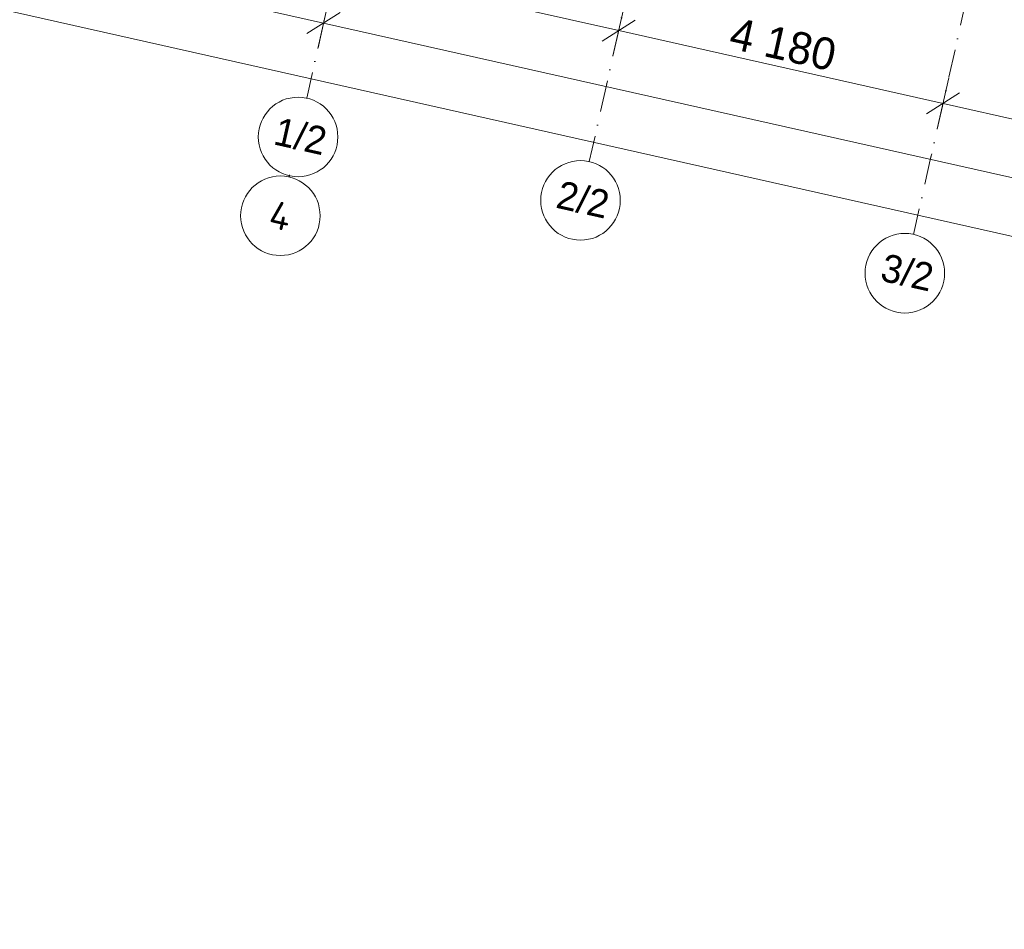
# Model space of a CAD drawing. Header units: millimetres. Extents: x -7218036 to -6934485, y 6013857 to 6210136.
# Tile 4 of 214: x -7190922 to -7178542, y 6119838 to 6131272. Entities that reach past the tile are written whole.
import ezdxf
from ezdxf.enums import TextEntityAlignment as Align

# ---------------------------------------------------------------- set-up
doc = ezdxf.new("R2010")
doc.units = ezdxf.units.MM
doc.header["$MEASUREMENT"] = 0
doc.linetypes.add('Штрихпунктирная', pattern=[670.277762, 352.777767, -176.388884, 0, -141.111112])
doc.layers.add('АР-Чертеж-Оси габаритные.АР', color=7, linetype='Continuous')
doc.layers.add('АР-Чертеж-Оси_Осевые размеры.АР', color=7, linetype='Continuous')
for name, color, linetype, lineweight in [('АР-Чертеж-Оси габаритные.АР_Ном._пера__120', 7, 'Continuous', 0), ('АР-Чертеж-Оси_Осевые размеры.АР_Ном._пера__1', 7, 'Continuous', 0), ('АР-Чертеж-Оси_Осевые размеры.АР_Ном._пера__120', 7, 'Continuous', 0)]:
    doc.layers.add(name, color=color, linetype=linetype, lineweight=lineweight)
doc.styles.add('РЎР“Р•РќР•Р\xa0Р\x98Р\xa0_РЎРўР\x98Р›Р¬_1', font='GOTHIC.TTF')
doc.styles.add('РЎР“Р•РќР•Р\xa0Р\x98Р\xa0_РЎРўР\x98Р›Р¬_6', font='isocpeur.ttf')
doc.dimstyles.new('СГЕНЕРИР_СТИЛЬ__1', dxfattribs={"dimtxt": 400, "dimasz": 332.5, "dimexe": 0.18, "dimexo": 0.0625, "dimgap": 0, "dimtad": 1, "dimdec": 0, "dimzin": 0, "dimdsep": 46, "dimtxsty": 'РЎР“Р•РќР•Р\xa0Р\x98Р\xa0_РЎРўР\x98Р›Р¬_1', "dimblk": 'ARROWHEAD_6', "dimblk1": 'ARROWHEAD_6', "dimblk2": 'ARROWHEAD_6', "dimcen": 0.09, "dimse1": 1, "dimse2": 1, "dimclrd": 7, "dimclre": 7, "dimclrt": 7, "dimazin": 0, "dimtfac": 1, "dimtdec": 4, "dimtmove": 0, "dimatfit": 3, "dimfxl": 1, "dimtolj": 1, "dimtzin": 0, "dimarcsym": 0})
doc.dimstyles.new('СГЕНЕРИР_СТИЛЬ__2', dxfattribs={"dimtxt": 400, "dimasz": 332.5, "dimexe": 0.18, "dimexo": 0.0625, "dimgap": 0, "dimtad": 1, "dimdec": 0, "dimzin": 0, "dimdsep": 46, "dimtxsty": 'РЎР“Р•РќР•Р\xa0Р\x98Р\xa0_РЎРўР\x98Р›Р¬_1', "dimblk": 'ARROWHEAD_6', "dimblk1": 'ARROWHEAD_6', "dimblk2": 'ARROWHEAD_6', "dimcen": 0.09, "dimse1": 1, "dimse2": 1, "dimclrd": 7, "dimclre": 7, "dimclrt": 7, "dimazin": 0, "dimtfac": 1, "dimtdec": 4, "dimtmove": 2, "dimatfit": 3, "dimfxl": 1, "dimtolj": 1, "dimtzin": 0, "dimarcsym": 0})

# ---------------------------------------------------------------- blocks, each defined once
blk = doc.blocks.new('Стандартный Маркер Сетки[15]_6', base_point=(-7182312, 6152552))
at = {"layer": 'АР-Чертеж-Оси_Осевые размеры.АР_Ном._пера__120', "color": 7, "linetype": 'Штрихпунктирная', "lineweight": 0}
for p, q in [((-7182531, 6151576), (-7187094, 6131262)), ((-7187094, 6131262), (-7187313, 6130286))]:
    blk.add_line(p, q, dxfattribs=at)
at = {"layer": 'АР-Чертеж-Оси_Осевые размеры.АР_Ном._пера__120', "color": 7, "linetype": 'Continuous', "lineweight": 0}
blk.add_circle((-7187422, 6129798), 500, dxfattribs=at)
at = {"layer": 'АР-Чертеж-Оси_Осевые размеры.АР_Ном._пера__120', "color": 7, "linetype": 'Штрихпунктирная', "lineweight": 0}
blk.add_point((-7187094, 6131262), dxfattribs=at)
blk.add_point((-7187094, 6131262), dxfattribs=at)
at = {"layer": 'АР-Чертеж-Оси_Осевые размеры.АР_Ном._пера__120', "color": 7, "lineweight": 0, "style": 'РЎР“Р•РќР•Р\xa0Р\x98Р\xa0_РЎРўР\x98Р›Р¬_1'}
blk.add_attdef('AC_MarkerText_1', text='', height=350, rotation=347.3417, dxfattribs=at).set_placement((-7187353, 6129979), align=Align.TOP_CENTER)
blk = doc.blocks.new('Стандартный Маркер Сетки[18]_6', base_point=(-7174682, 6150838))
at = {"layer": 'АР-Чертеж-Оси_Осевые размеры.АР_Ном._пера__120', "color": 7, "linetype": 'Штрихпунктирная', "lineweight": 0}
for p, q in [((-7174901, 6149863), (-7179464, 6129548)), ((-7179464, 6129548), (-7179683, 6128573))]:
    blk.add_line(p, q, dxfattribs=at)
at = {"layer": 'АР-Чертеж-Оси_Осевые размеры.АР_Ном._пера__120', "color": 7, "linetype": 'Continuous', "lineweight": 0}
blk.add_circle((-7179793, 6128085), 500, dxfattribs=at)
at = {"layer": 'АР-Чертеж-Оси_Осевые размеры.АР_Ном._пера__120', "color": 7, "linetype": 'Штрихпунктирная', "lineweight": 0}
blk.add_point((-7179464, 6129548), dxfattribs=at)
blk.add_point((-7179464, 6129548), dxfattribs=at)
at = {"layer": 'АР-Чертеж-Оси_Осевые размеры.АР_Ном._пера__120', "color": 7, "lineweight": 0, "style": 'РЎР“Р•РќР•Р\xa0Р\x98Р\xa0_РЎРўР\x98Р›Р¬_1'}
blk.add_attdef('AC_MarkerText_1', text='', height=350, rotation=347.3417, dxfattribs=at).set_placement((-7179723, 6128266), align=Align.TOP_CENTER)
blk = doc.blocks.new('Стандартный Маркер Сетки[22]_6', base_point=(-7187530, 6129321))
at = {"layer": 'АР-Чертеж-Оси габаритные.АР_Ном._пера__120', "color": 7, "linetype": 'Штрихпунктирная', "lineweight": 0}
for q in [(-7187535, 6129296), (-7187530, 6129321), (-7187533, 6129308)]:
    blk.add_line((-7187533, 6129308), q, dxfattribs=at)
at = {"layer": 'АР-Чертеж-Оси габаритные.АР_Ном._пера__120', "color": 7, "linetype": 'Continuous', "lineweight": 0}
blk.add_circle((-7187645, 6128808), 500, dxfattribs=at)
at = {"layer": 'АР-Чертеж-Оси габаритные.АР_Ном._пера__120', "color": 7, "linetype": 'Штрихпунктирная', "lineweight": 0}
blk.add_point((-7187533, 6129308), dxfattribs=at)
blk.add_point((-7187533, 6129308), dxfattribs=at)
at = {"layer": 'АР-Чертеж-Оси габаритные.АР_Ном._пера__120', "color": 7, "lineweight": 0, "style": 'РЎР“Р•РќР•Р\xa0Р\x98Р\xa0_РЎРўР\x98Р›Р¬_6'}
blk.add_attdef('AC_MarkerText_1', text='', height=350, rotation=347.3417, dxfattribs=at).set_placement((-7187607, 6128979), align=Align.TOP_CENTER)
blk = doc.blocks.new('Стандартный Маркер Сетки[25]_6', base_point=(-7178761, 6151754))
at = {"layer": 'АР-Чертеж-Оси_Осевые размеры.АР_Ном._пера__120', "color": 7, "linetype": 'Штрихпунктирная', "lineweight": 0}
for p, q in [((-7178980, 6150779), (-7183542, 6130464)), ((-7183542, 6130464), (-7183761, 6129489))]:
    blk.add_line(p, q, dxfattribs=at)
at = {"layer": 'АР-Чертеж-Оси_Осевые размеры.АР_Ном._пера__120', "color": 7, "linetype": 'Continuous', "lineweight": 0}
blk.add_circle((-7183871, 6129001), 500, dxfattribs=at)
at = {"layer": 'АР-Чертеж-Оси_Осевые размеры.АР_Ном._пера__120', "color": 7, "linetype": 'Штрихпунктирная', "lineweight": 0}
blk.add_point((-7183542, 6130464), dxfattribs=at)
blk.add_point((-7183542, 6130464), dxfattribs=at)
at = {"layer": 'АР-Чертеж-Оси_Осевые размеры.АР_Ном._пера__120', "color": 7, "lineweight": 0, "style": 'РЎР“Р•РќР•Р\xa0Р\x98Р\xa0_РЎРўР\x98Р›Р¬_1'}
blk.add_attdef('AC_MarkerText_1', text='', height=350, rotation=347.3417, dxfattribs=at).set_placement((-7183801, 6129182), align=Align.TOP_CENTER)
blk = doc.blocks.new('Стандартный Маркер Сетки[30]_6', base_point=(-7182312, 6152552))
at = {"layer": 'АР-Чертеж-Оси_Осевые размеры.АР_Ном._пера__120', "color": 7, "linetype": 'Штрихпунктирная', "lineweight": 0}
for p, q in [((-7182531, 6151576), (-7187094, 6131262)), ((-7187094, 6131262), (-7187313, 6130286))]:
    blk.add_line(p, q, dxfattribs=at)
at = {"layer": 'АР-Чертеж-Оси_Осевые размеры.АР_Ном._пера__120', "color": 7, "linetype": 'Continuous', "lineweight": 0}
blk.add_circle((-7187422, 6129798), 500, dxfattribs=at)
at = {"layer": 'АР-Чертеж-Оси_Осевые размеры.АР_Ном._пера__120', "color": 7, "linetype": 'Штрихпунктирная', "lineweight": 0}
blk.add_point((-7187094, 6131262), dxfattribs=at)
blk.add_point((-7187094, 6131262), dxfattribs=at)
at = {"layer": 'АР-Чертеж-Оси_Осевые размеры.АР_Ном._пера__120', "color": 7, "lineweight": 0, "style": 'РЎР“Р•РќР•Р\xa0Р\x98Р\xa0_РЎРўР\x98Р›Р¬_1'}
blk.add_attdef('AC_MarkerText_1', text='', height=350, rotation=347.3417, dxfattribs=at).set_placement((-7187353, 6129979), align=Align.TOP_CENTER)
blk = doc.blocks.new('Стандартный Маркер Сетки[33]_6', base_point=(-7182312, 6152552))
at = {"layer": 'АР-Чертеж-Оси_Осевые размеры.АР_Ном._пера__120', "color": 7, "linetype": 'Штрихпунктирная', "lineweight": 0}
for p, q in [((-7182531, 6151576), (-7187094, 6131262)), ((-7187094, 6131262), (-7187313, 6130286))]:
    blk.add_line(p, q, dxfattribs=at)
at = {"layer": 'АР-Чертеж-Оси_Осевые размеры.АР_Ном._пера__120', "color": 7, "linetype": 'Continuous', "lineweight": 0}
blk.add_circle((-7187422, 6129798), 500, dxfattribs=at)
at = {"layer": 'АР-Чертеж-Оси_Осевые размеры.АР_Ном._пера__120', "color": 7, "linetype": 'Штрихпунктирная', "lineweight": 0}
blk.add_point((-7187094, 6131262), dxfattribs=at)
blk.add_point((-7187094, 6131262), dxfattribs=at)
at = {"layer": 'АР-Чертеж-Оси_Осевые размеры.АР_Ном._пера__120', "color": 7, "lineweight": 0, "style": 'РЎР“Р•РќР•Р\xa0Р\x98Р\xa0_РЎРўР\x98Р›Р¬_1'}
blk.add_attdef('AC_MarkerText_1', text='', height=350, rotation=347.3417, dxfattribs=at).set_placement((-7187353, 6129979), align=Align.TOP_CENTER)
blk = doc.blocks.new('Стандартный Маркер Сетки[34]_6', base_point=(-7182312, 6152552))
at = {"layer": 'АР-Чертеж-Оси_Осевые размеры.АР_Ном._пера__120', "color": 7, "linetype": 'Штрихпунктирная', "lineweight": 0}
for p, q in [((-7182531, 6151576), (-7187094, 6131262)), ((-7187094, 6131262), (-7187313, 6130286))]:
    blk.add_line(p, q, dxfattribs=at)
at = {"layer": 'АР-Чертеж-Оси_Осевые размеры.АР_Ном._пера__120', "color": 7, "linetype": 'Continuous', "lineweight": 0}
blk.add_circle((-7187422, 6129798), 500, dxfattribs=at)
at = {"layer": 'АР-Чертеж-Оси_Осевые размеры.АР_Ном._пера__120', "color": 7, "linetype": 'Штрихпунктирная', "lineweight": 0}
blk.add_point((-7187094, 6131262), dxfattribs=at)
blk.add_point((-7187094, 6131262), dxfattribs=at)
at = {"layer": 'АР-Чертеж-Оси_Осевые размеры.АР_Ном._пера__120', "color": 7, "lineweight": 0, "style": 'РЎР“Р•РќР•Р\xa0Р\x98Р\xa0_РЎРўР\x98Р›Р¬_1'}
blk.add_attdef('AC_MarkerText_1', text='', height=350, rotation=347.3417, dxfattribs=at).set_placement((-7187353, 6129979), align=Align.TOP_CENTER)
blk = doc.blocks.new('Стандартный Маркер Сетки[135]_6', base_point=(-7182312, 6152552))
at = {"layer": 'АР-Чертеж-Оси_Осевые размеры.АР_Ном._пера__120', "color": 7, "linetype": 'Штрихпунктирная', "lineweight": 0}
for p, q in [((-7182531, 6151576), (-7187094, 6131262)), ((-7187094, 6131262), (-7187313, 6130286))]:
    blk.add_line(p, q, dxfattribs=at)
at = {"layer": 'АР-Чертеж-Оси_Осевые размеры.АР_Ном._пера__120', "color": 7, "linetype": 'Continuous', "lineweight": 0}
blk.add_circle((-7187422, 6129798), 500, dxfattribs=at)
at = {"layer": 'АР-Чертеж-Оси_Осевые размеры.АР_Ном._пера__120', "color": 7, "linetype": 'Штрихпунктирная', "lineweight": 0}
blk.add_point((-7187094, 6131262), dxfattribs=at)
blk.add_point((-7187094, 6131262), dxfattribs=at)
at = {"layer": 'АР-Чертеж-Оси_Осевые размеры.АР_Ном._пера__120', "color": 7, "lineweight": 0, "style": 'РЎР“Р•РќР•Р\xa0Р\x98Р\xa0_РЎРўР\x98Р›Р¬_1'}
blk.add_attdef('AC_MarkerText_1', text='', height=350, rotation=347.3417, dxfattribs=at).set_placement((-7187353, 6129979), align=Align.TOP_CENTER)
blk = doc.blocks.new('Стандартный Маркер Сетки[138]_6', base_point=(-7174682, 6150838))
at = {"layer": 'АР-Чертеж-Оси_Осевые размеры.АР_Ном._пера__120', "color": 7, "linetype": 'Штрихпунктирная', "lineweight": 0}
for p, q in [((-7174901, 6149863), (-7179464, 6129548)), ((-7179464, 6129548), (-7179683, 6128573))]:
    blk.add_line(p, q, dxfattribs=at)
at = {"layer": 'АР-Чертеж-Оси_Осевые размеры.АР_Ном._пера__120', "color": 7, "linetype": 'Continuous', "lineweight": 0}
blk.add_circle((-7179793, 6128085), 500, dxfattribs=at)
at = {"layer": 'АР-Чертеж-Оси_Осевые размеры.АР_Ном._пера__120', "color": 7, "linetype": 'Штрихпунктирная', "lineweight": 0}
blk.add_point((-7179464, 6129548), dxfattribs=at)
blk.add_point((-7179464, 6129548), dxfattribs=at)
at = {"layer": 'АР-Чертеж-Оси_Осевые размеры.АР_Ном._пера__120', "color": 7, "lineweight": 0, "style": 'РЎР“Р•РќР•Р\xa0Р\x98Р\xa0_РЎРўР\x98Р›Р¬_1'}
blk.add_attdef('AC_MarkerText_1', text='', height=350, rotation=347.3417, dxfattribs=at).set_placement((-7179723, 6128266), align=Align.TOP_CENTER)
blk = doc.blocks.new('Стандартный Маркер Сетки[142]_6', base_point=(-7187530, 6129321))
at = {"layer": 'АР-Чертеж-Оси габаритные.АР_Ном._пера__120', "color": 7, "linetype": 'Штрихпунктирная', "lineweight": 0}
for q in [(-7187535, 6129296), (-7187530, 6129321), (-7187533, 6129308)]:
    blk.add_line((-7187533, 6129308), q, dxfattribs=at)
at = {"layer": 'АР-Чертеж-Оси габаритные.АР_Ном._пера__120', "color": 7, "linetype": 'Continuous', "lineweight": 0}
blk.add_circle((-7187645, 6128808), 500, dxfattribs=at)
at = {"layer": 'АР-Чертеж-Оси габаритные.АР_Ном._пера__120', "color": 7, "linetype": 'Штрихпунктирная', "lineweight": 0}
blk.add_point((-7187533, 6129308), dxfattribs=at)
blk.add_point((-7187533, 6129308), dxfattribs=at)
at = {"layer": 'АР-Чертеж-Оси габаритные.АР_Ном._пера__120', "color": 7, "lineweight": 0, "style": 'РЎР“Р•РќР•Р\xa0Р\x98Р\xa0_РЎРўР\x98Р›Р¬_6'}
blk.add_attdef('AC_MarkerText_1', text='', height=350, rotation=347.3417, dxfattribs=at).set_placement((-7187607, 6128979), align=Align.TOP_CENTER)
blk = doc.blocks.new('Стандартный Маркер Сетки[145]_6', base_point=(-7178761, 6151754))
at = {"layer": 'АР-Чертеж-Оси_Осевые размеры.АР_Ном._пера__120', "color": 7, "linetype": 'Штрихпунктирная', "lineweight": 0}
for p, q in [((-7178980, 6150779), (-7183542, 6130464)), ((-7183542, 6130464), (-7183761, 6129489))]:
    blk.add_line(p, q, dxfattribs=at)
at = {"layer": 'АР-Чертеж-Оси_Осевые размеры.АР_Ном._пера__120', "color": 7, "linetype": 'Continuous', "lineweight": 0}
blk.add_circle((-7183871, 6129001), 500, dxfattribs=at)
at = {"layer": 'АР-Чертеж-Оси_Осевые размеры.АР_Ном._пера__120', "color": 7, "linetype": 'Штрихпунктирная', "lineweight": 0}
blk.add_point((-7183542, 6130464), dxfattribs=at)
blk.add_point((-7183542, 6130464), dxfattribs=at)
at = {"layer": 'АР-Чертеж-Оси_Осевые размеры.АР_Ном._пера__120', "color": 7, "lineweight": 0, "style": 'РЎР“Р•РќР•Р\xa0Р\x98Р\xa0_РЎРўР\x98Р›Р¬_1'}
blk.add_attdef('AC_MarkerText_1', text='', height=350, rotation=347.3417, dxfattribs=at).set_placement((-7183801, 6129182), align=Align.TOP_CENTER)
blk = doc.blocks.new('Стандартный Маркер Сетки[150]_6', base_point=(-7182312, 6152552))
at = {"layer": 'АР-Чертеж-Оси_Осевые размеры.АР_Ном._пера__120', "color": 7, "linetype": 'Штрихпунктирная', "lineweight": 0}
for p, q in [((-7182531, 6151576), (-7187094, 6131262)), ((-7187094, 6131262), (-7187313, 6130286))]:
    blk.add_line(p, q, dxfattribs=at)
at = {"layer": 'АР-Чертеж-Оси_Осевые размеры.АР_Ном._пера__120', "color": 7, "linetype": 'Continuous', "lineweight": 0}
blk.add_circle((-7187422, 6129798), 500, dxfattribs=at)
at = {"layer": 'АР-Чертеж-Оси_Осевые размеры.АР_Ном._пера__120', "color": 7, "linetype": 'Штрихпунктирная', "lineweight": 0}
blk.add_point((-7187094, 6131262), dxfattribs=at)
blk.add_point((-7187094, 6131262), dxfattribs=at)
at = {"layer": 'АР-Чертеж-Оси_Осевые размеры.АР_Ном._пера__120', "color": 7, "lineweight": 0, "style": 'РЎР“Р•РќР•Р\xa0Р\x98Р\xa0_РЎРўР\x98Р›Р¬_1'}
blk.add_attdef('AC_MarkerText_1', text='', height=350, rotation=347.3417, dxfattribs=at).set_placement((-7187353, 6129979), align=Align.TOP_CENTER)
blk = doc.blocks.new('Стандартный Маркер Сетки[153]_6', base_point=(-7182312, 6152552))
at = {"layer": 'АР-Чертеж-Оси_Осевые размеры.АР_Ном._пера__120', "color": 7, "linetype": 'Штрихпунктирная', "lineweight": 0}
for p, q in [((-7182531, 6151576), (-7187094, 6131262)), ((-7187094, 6131262), (-7187313, 6130286))]:
    blk.add_line(p, q, dxfattribs=at)
at = {"layer": 'АР-Чертеж-Оси_Осевые размеры.АР_Ном._пера__120', "color": 7, "linetype": 'Continuous', "lineweight": 0}
blk.add_circle((-7187422, 6129798), 500, dxfattribs=at)
at = {"layer": 'АР-Чертеж-Оси_Осевые размеры.АР_Ном._пера__120', "color": 7, "linetype": 'Штрихпунктирная', "lineweight": 0}
blk.add_point((-7187094, 6131262), dxfattribs=at)
blk.add_point((-7187094, 6131262), dxfattribs=at)
at = {"layer": 'АР-Чертеж-Оси_Осевые размеры.АР_Ном._пера__120', "color": 7, "lineweight": 0, "style": 'РЎР“Р•РќР•Р\xa0Р\x98Р\xa0_РЎРўР\x98Р›Р¬_1'}
blk.add_attdef('AC_MarkerText_1', text='', height=350, rotation=347.3417, dxfattribs=at).set_placement((-7187353, 6129979), align=Align.TOP_CENTER)
blk = doc.blocks.new('Стандартный Маркер Сетки[154]_6', base_point=(-7182312, 6152552))
at = {"layer": 'АР-Чертеж-Оси_Осевые размеры.АР_Ном._пера__120', "color": 7, "linetype": 'Штрихпунктирная', "lineweight": 0}
for p, q in [((-7182531, 6151576), (-7187094, 6131262)), ((-7187094, 6131262), (-7187313, 6130286))]:
    blk.add_line(p, q, dxfattribs=at)
at = {"layer": 'АР-Чертеж-Оси_Осевые размеры.АР_Ном._пера__120', "color": 7, "linetype": 'Continuous', "lineweight": 0}
blk.add_circle((-7187422, 6129798), 500, dxfattribs=at)
at = {"layer": 'АР-Чертеж-Оси_Осевые размеры.АР_Ном._пера__120', "color": 7, "linetype": 'Штрихпунктирная', "lineweight": 0}
blk.add_point((-7187094, 6131262), dxfattribs=at)
blk.add_point((-7187094, 6131262), dxfattribs=at)
at = {"layer": 'АР-Чертеж-Оси_Осевые размеры.АР_Ном._пера__120', "color": 7, "lineweight": 0, "style": 'РЎР“Р•РќР•Р\xa0Р\x98Р\xa0_РЎРўР\x98Р›Р¬_1'}
blk.add_attdef('AC_MarkerText_1', text='', height=350, rotation=347.3417, dxfattribs=at).set_placement((-7187353, 6129979), align=Align.TOP_CENTER)
blk = doc.blocks.new('*D705', base_point=(-6566190, 6562678))
at = {"layer": 'АР-Чертеж-Оси_Осевые размеры.АР_Ном._пера__1', "color": 7, "linetype": 'Continuous', "lineweight": 0, "transparency": 16777216}
for p, q in [((-7194641, 6133663), (-7192124, 6133097)), ((-7192196, 6132777), (-7192052, 6133417)), ((-7191915, 6133230), (-7192333, 6132965)), ((-7192124, 6133097), (-7186943, 6131934)), ((-7187015, 6131613), (-7186871, 6132254)), ((-7186734, 6132066), (-7187152, 6131801)), ((-7186943, 6131934), (-7183391, 6131136))]:
    blk.add_line(p, q, dxfattribs=at)
at = {"layer": 'АР-Чертеж-Оси_Осевые размеры.АР_Ном._пера__1', "color": 7, "lineweight": 0, "transparency": 16777216, "insert": (-7190204, 6132748), "char_height": 400, "attachment_point": 7, "rotation": 347.3417, "style": 'РЎР“Р•РќР•Р\xa0Р\x98Р\xa0_РЎРўР\x98Р›Р¬_1'}
blk.add_mtext('\\A1;{\\pql;\\fCentury Gothic|b0|i0|c204|p0;\\W1.000000;5\xa0310}', dxfattribs=at)
blk = doc.blocks.new('ARROWHEAD_6')
at = {"color": 0, "linetype": 'Continuous', "lineweight": 0}
for p, q in [((-0.5, -0.5), (0.5, 0.5)), ((0, 0), (-1, 0))]:
    blk.add_line(p, q, dxfattribs=at)
blk = doc.blocks.new('*D706', base_point=(-6566190, 6562678))
at = {"layer": 'АР-Чертеж-Оси_Осевые размеры.АР_Ном._пера__1', "color": 7, "linetype": 'Continuous', "lineweight": 0, "transparency": 16777216}
for p, q in [((-7187015, 6131613), (-7186871, 6132254)), ((-7186734, 6132066), (-7187152, 6131801)), ((-7186943, 6131934), (-7183391, 6131136)), ((-7183463, 6130816), (-7183319, 6131456)), ((-7183182, 6131268), (-7183600, 6131004)), ((-7183391, 6131136), (-7179313, 6130220))]:
    blk.add_line(p, q, dxfattribs=at)
at = {"layer": 'АР-Чертеж-Оси_Осевые размеры.АР_Ном._пера__1', "color": 7, "lineweight": 0, "transparency": 16777216, "insert": (-7185837, 6131767), "char_height": 400, "attachment_point": 7, "rotation": 347.3417, "style": 'РЎР“Р•РќР•Р\xa0Р\x98Р\xa0_РЎРўР\x98Р›Р¬_1'}
blk.add_mtext('\\A1;{\\pql;\\fCentury Gothic|b0|i0|c204|p0;\\W1.000000;3\xa0640}', dxfattribs=at)
blk = doc.blocks.new('*D707', base_point=(-6566190, 6562678))
at = {"layer": 'АР-Чертеж-Оси_Осевые размеры.АР_Ном._пера__1', "color": 7, "linetype": 'Continuous', "lineweight": 0, "transparency": 16777216}
for p, q in [((-7183463, 6130816), (-7183319, 6131456)), ((-7183182, 6131268), (-7183600, 6131004)), ((-7183391, 6131136), (-7179313, 6130220)), ((-7179104, 6130352), (-7179522, 6130088))]:
    blk.add_line(p, q, dxfattribs=at)
at = {"layer": 'АР-Чертеж-Оси_Осевые размеры.АР_Ном._пера__1', "color": 7, "lineweight": 0, "transparency": 16777216, "insert": (-7182022, 6130911), "char_height": 400, "attachment_point": 7, "rotation": 347.3417, "style": 'РЎР“Р•РќР•Р\xa0Р\x98Р\xa0_РЎРўР\x98Р›Р¬_1'}
blk.add_mtext('\\A1;{\\pql;\\fCentury Gothic|b0|i0|c204|p0;\\W1.000000;4\xa0180}', dxfattribs=at)
blk = doc.blocks.new('*D708', base_point=(-6566190, 6562678))
at = {"layer": 'АР-Чертеж-Оси_Осевые размеры.АР_Ном._пера__1', "color": 7, "linetype": 'Continuous', "lineweight": 0, "transparency": 16777216}
for p, q in [((-7183391, 6131136), (-7179313, 6130220)), ((-7179385, 6129900), (-7179241, 6130540)), ((-7179104, 6130352), (-7179522, 6130088)), ((-7179313, 6130220), (-7176044, 6129486)), ((-7176116, 6129166), (-7175972, 6129806)), ((-7175835, 6129618), (-7176253, 6129353))]:
    blk.add_line(p, q, dxfattribs=at)
at = {"layer": 'АР-Чертеж-Оси_Осевые размеры.АР_Ном._пера__1', "color": 7, "lineweight": 0, "transparency": 16777216, "insert": (-7178349, 6130085), "char_height": 400, "attachment_point": 7, "rotation": 347.3417, "style": 'РЎР“Р•РќР•Р\xa0Р\x98Р\xa0_РЎРўР\x98Р›Р¬_1'}
blk.add_mtext('\\A1;{\\pql;\\fCentury Gothic|b0|i0|c204|p0;\\W1.000000;3\xa0350}', dxfattribs=at)
blk = doc.blocks.new('*D709', base_point=(-6566190, 6562678))
at = {"layer": 'АР-Чертеж-Оси_Осевые размеры.АР_Ном._пера__1', "color": 7, "linetype": 'Continuous', "lineweight": 0, "transparency": 16777216}
for p, q in [((-7179313, 6130220), (-7176044, 6129486)), ((-7176116, 6129166), (-7175972, 6129806)), ((-7175835, 6129618), (-7176253, 6129353)), ((-7176044, 6129486), (-7172122, 6128605)), ((-7171913, 6128737), (-7172331, 6128473))]:
    blk.add_line(p, q, dxfattribs=at)
at = {"layer": 'АР-Чертеж-Оси_Осевые размеры.АР_Ном._пера__1', "color": 7, "lineweight": 0, "transparency": 16777216, "insert": (-7174753, 6129278), "char_height": 400, "attachment_point": 7, "rotation": 347.3417, "style": 'РЎР“Р•РќР•Р\xa0Р\x98Р\xa0_РЎРўР\x98Р›Р¬_1'}
blk.add_mtext('\\A1;{\\pql;\\fCentury Gothic|b0|i0|c204|p0;\\W1.000000;4\xa0020}', dxfattribs=at)
blk = doc.blocks.new('*D759', base_point=(-6566190, 6562678))
at = {"layer": 'АР-Чертеж-Оси_Осевые размеры.АР_Ном._пера__1', "color": 7, "linetype": 'Continuous', "lineweight": 0, "transparency": 16777216}
for p, q in [((-7211985, 6136483), (-7211841, 6137123)), ((-7212169, 6136860), (-7211913, 6136803)), ((-7211704, 6136935), (-7212122, 6136671)), ((-7211913, 6136803), (-7187101, 6131230)), ((-7187173, 6130910), (-7187029, 6131550)), ((-7186892, 6131363), (-7187310, 6131098))]:
    blk.add_line(p, q, dxfattribs=at)
at = {"layer": 'АР-Чертеж-Оси_Осевые размеры.АР_Ном._пера__1', "color": 7, "lineweight": 0, "transparency": 16777216, "insert": (-7201693, 6134590), "char_height": 400, "attachment_point": 7, "rotation": 347.3417, "style": 'РЎР“Р•РќР•Р\xa0Р\x98Р\xa0_РЎРўР\x98Р›Р¬_1'}
blk.add_mtext('\\A1;{\\pql;\\fCentury Gothic|b0|i0|c204|p0;\\W1.000000;25\xa0430}', dxfattribs=at)
blk = doc.blocks.new('*D760', base_point=(-6566190, 6562678))
at = {"layer": 'АР-Чертеж-Оси_Осевые размеры.АР_Ном._пера__1', "color": 7, "linetype": 'Continuous', "lineweight": 0, "transparency": 16777216}
for p, q in [((-7211913, 6136803), (-7187101, 6131230)), ((-7187173, 6130910), (-7187029, 6131550)), ((-7186892, 6131363), (-7187310, 6131098)), ((-7187101, 6131230), (-7142677, 6121253)), ((-7142749, 6120933), (-7142606, 6121573)), ((-7142887, 6121121), (-7142468, 6121385)), ((-7142677, 6121253), (-7142421, 6121196))]:
    blk.add_line(p, q, dxfattribs=at)
at = {"layer": 'АР-Чертеж-Оси_Осевые размеры.АР_Ном._пера__1', "color": 7, "lineweight": 0, "transparency": 16777216, "insert": (-7164417, 6126218), "char_height": 400, "attachment_point": 7, "rotation": 347.3417, "style": 'РЎР“Р•РќР•Р\xa0Р\x98Р\xa0_РЎРўР\x98Р›Р¬_1'}
blk.add_mtext('\\A1;{\\pql;\\fCentury Gothic|b0|i0|c204|p0;\\W1.000000;45\xa0530}', dxfattribs=at)
blk = doc.blocks.new('*D1153', base_point=(-6566190, 6562678))
at = {"layer": 'АР-Чертеж-Оси_Осевые размеры.АР_Ном._пера__1', "color": 7, "linetype": 'Continuous', "lineweight": 0, "transparency": 16777216}
for p, q in [((-7212143, 6135780), (-7211999, 6136420)), ((-7211862, 6136232), (-7212280, 6135967)), ((-7212327, 6136157), (-7212071, 6136100)), ((-7212071, 6136100), (-7142835, 6120550)), ((-7142907, 6120230), (-7142763, 6120870)), ((-7143044, 6120417), (-7142626, 6120682)), ((-7142835, 6120550), (-7142579, 6120492))]:
    blk.add_line(p, q, dxfattribs=at)
at = {"layer": 'АР-Чертеж-Оси_Осевые размеры.АР_Ном._пера__1', "color": 7, "lineweight": 0, "transparency": 16777216, "insert": (-7164561, 6125511), "char_height": 400, "attachment_point": 7, "rotation": 347.3417, "style": 'РЎР“Р•РќР•Р\xa0Р\x98Р\xa0_РЎРўР\x98Р›Р¬_1'}
blk.add_mtext('\\A1;{\\pql;\\fCentury Gothic|b0|i0|c204|p0;\\W1.000000;70\xa0960}', dxfattribs=at)

msp = doc.modelspace()

# ---------------------------------------------------------------- block references
at = {"layer": 'АР-Чертеж-Оси габаритные.АР', "color": 8, "linetype": 'Continuous', "lineweight": 15}
for name in ['Стандартный Маркер Сетки[22]_6', 'Стандартный Маркер Сетки[142]_6']:
    msp.add_blockref(name, (-7187529.7, 6129321), dxfattribs=at).add_auto_attribs({'AC_MarkerText_1': '4'})
at = {"layer": 'АР-Чертеж-Оси_Осевые размеры.АР', "color": 8, "linetype": 'Continuous', "lineweight": 15}
for name, p, values in [('Стандартный Маркер Сетки[15]_6', (-7182312.1, 6152552), {'AC_MarkerText_1': '1/2'}), ('Стандартный Маркер Сетки[30]_6', (-7182312.1, 6152552), {'AC_MarkerText_1': '1/2'}), ('Стандартный Маркер Сетки[33]_6', (-7182312.1, 6152552), {'AC_MarkerText_1': '1/2'}), ('Стандартный Маркер Сетки[34]_6', (-7182312.1, 6152552), {'AC_MarkerText_1': '1/2'}), ('Стандартный Маркер Сетки[135]_6', (-7182312.1, 6152552), {'AC_MarkerText_1': '1/2'}), ('Стандартный Маркер Сетки[150]_6', (-7182312.1, 6152552), {'AC_MarkerText_1': '1/2'}), ('Стандартный Маркер Сетки[153]_6', (-7182312.1, 6152552), {'AC_MarkerText_1': '1/2'}), ('Стандартный Маркер Сетки[154]_6', (-7182312.1, 6152552), {'AC_MarkerText_1': '1/2'}), ('Стандартный Маркер Сетки[25]_6', (-7178760.6, 6151754.4), {'AC_MarkerText_1': '2/2'}), ('Стандартный Маркер Сетки[145]_6', (-7178760.6, 6151754.4), {'AC_MarkerText_1': '2/2'}), ('Стандартный Маркер Сетки[18]_6', (-7174682.2, 6150838.4), {'AC_MarkerText_1': '3/2'}), ('Стандартный Маркер Сетки[138]_6', (-7174682.2, 6150838.4), {'AC_MarkerText_1': '3/2'})]:
    msp.add_blockref(name, p, dxfattribs=at).add_auto_attribs(values)

# ---------------------------------------------------------------- dimensions: what is measured, and where the dimension line sits
at = {"layer": 'АР-Чертеж-Оси_Осевые размеры.АР', "color": 7, "linetype": 'Continuous', "lineweight": 0}
for base, p1, p2, dimstyle, picture, middle in [((-7187100.9, 6131230.3), (-7212339.1, 6134904.9), (-7187422.5, 6129798.4), 'СГЕНЕРИР_СТИЛЬ__2', '*D759', (-7200830.7, 6134601)), ((-7142677.4, 6121253.1), (-7187422.5, 6129798.4), (-7142995.2, 6119838.3), 'СГЕНЕРИР_СТИЛЬ__2', '*D760', (-7163555.6, 6126229.2)), ((-7142835.4, 6120549.8), (-7212339.1, 6134904.9), (-7142995.2, 6119838.3), 'СГЕНЕРИР_СТИЛЬ__2', '*D1153', (-7163699.6, 6125522.8)), ((-7186942.9, 6131933.6), (-7192603.4, 6130962), (-7187312.9, 6130286.2), 'СГЕНЕРИР_СТИЛЬ__1', '*D705', (-7189490.3, 6132792.8)), ((-7183391.4, 6131136), (-7187312.9, 6130286.2), (-7183761.4, 6129488.6), 'СГЕНЕРИР_СТИЛЬ__1', '*D706', (-7185124.1, 6131812.1)), ((-7179313, 6130220), (-7183761.4, 6129488.6), (-7179683, 6128572.6), 'СГЕНЕРИР_СТИЛЬ__1', '*D707', (-7181309.1, 6130955.3)), ((-7176044.4, 6129485.9), (-7179683, 6128572.6), (-7176414.4, 6127838.5), 'СГЕНЕРИР_СТИЛЬ__1', '*D708', (-7177635.6, 6130130.2)), ((-7172122.1, 6128605), (-7176414.4, 6127838.5), (-7172492.1, 6126957.5), 'СГЕНЕРИР_СТИЛЬ__1', '*D709', (-7174040.2, 6129322.7))]:
    dim = msp.add_linear_dim(base=base, p1=p1, p2=p2, angle=347.34172, dimstyle=dimstyle, dxfattribs=at)
    dim.commit()
    dim.dimension.update_dxf_attribs({"geometry": picture, "text_midpoint": middle, "dimtype": 160, "text_rotation": 347.34172})

doc.saveas('drawing.dxf')
